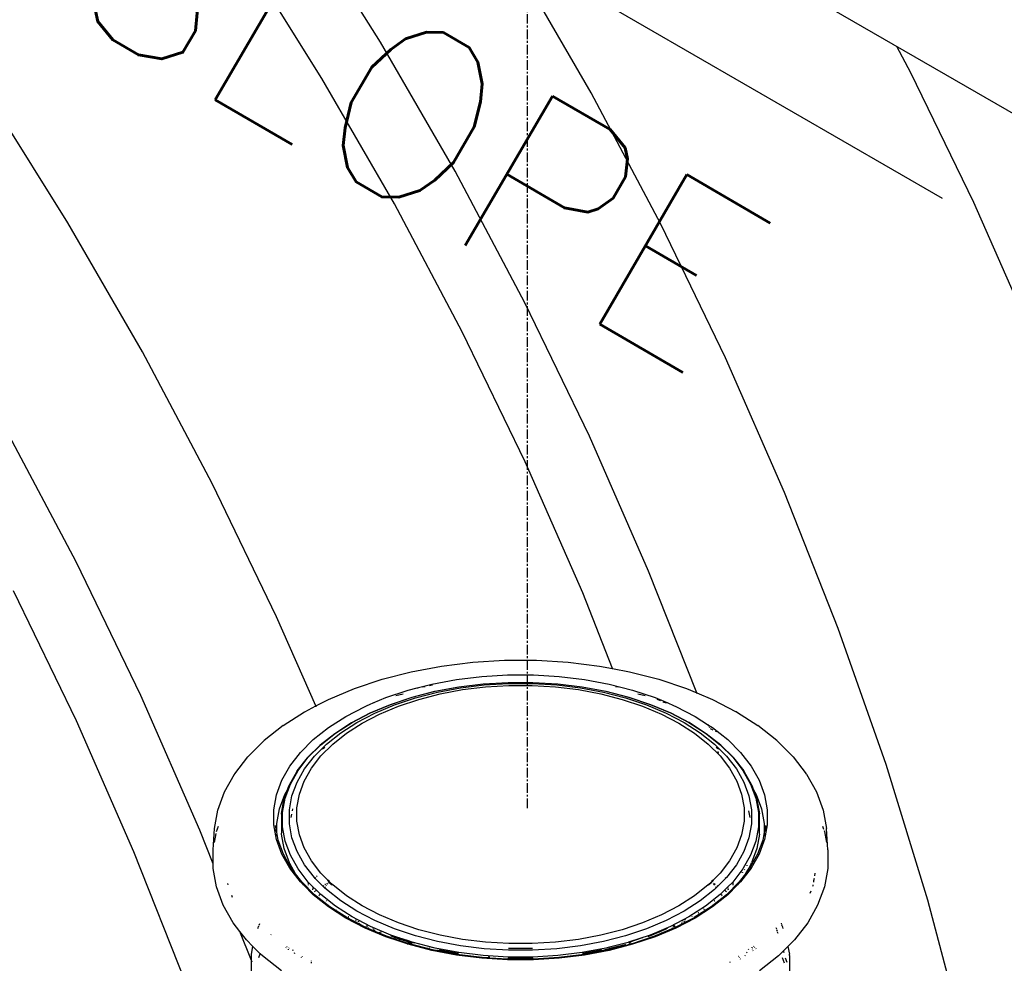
# Model space of a CAD drawing. Extents: x -17300 to -11339, y 1971 to 5059.
# Tile 48 of 81: x -13577 to -13526, y 3080 to 3129. Entities that reach past the tile are written whole.
import ezdxf

# ---------------------------------------------------------------- set-up
doc = ezdxf.new("R2010")
doc.units = 0
doc.header["$MEASUREMENT"] = 0
doc.linetypes.add('CENTER1', pattern=[0.6625, 0.5, -0.075, 0.0125, -0.075])
doc.layers.get('0').update_dxf_attribs({"linetype": 'CONTINUOUS'})
for name, color, linetype in [('CENTERLINE', 3, 'CENTER1'), ('PIPING-VENT-ISO', 3, 'CONTINUOUS'), ('TANK-SLOPE', 2, 'CONTINUOUS'), ('TEXT', 3, 'CONTINUOUS')]:
    doc.layers.add(name, color=color, linetype=linetype)
doc.styles.add('SIMPLEX', font='simplex')
doc.dimstyles.new('DIM96', dxfattribs={"dimscale": 96, "dimtxt": 0.125, "dimasz": 0.125, "dimexe": 0.0625, "dimexo": 0.0625, "dimgap": 0.0625, "dimtad": 1, "dimdec": 4, "dimzin": 3, "dimdsep": 46, "dimlunit": 4, "dimtxsty": 'SIMPLEX', "dimcen": 0, "dimdle": 0.0625, "dimclrd": 3, "dimclre": 3, "dimclrt": 3, "dimadec": 0, "dimazin": 0, "dimtfac": 1, "dimtdec": 4, "dimtmove": 2, "dimatfit": 3, "dimfxl": 1, "dimfrac": 2, "dimtolj": 1, "dimtzin": 0, "dimarcsym": 0})

# ---------------------------------------------------------------- blocks, each defined once
blk = doc.blocks.new('5-6 TANKS')
for p, q in [((54.407, 46.24), (52.351, 49.519)), ((52.883, 45.299), (50.884, 48.489)), ((59.88, 44.925), (57.942, 48.281)), ((56.344, 42.884), (54.407, 46.24)), ((68.197, 45.445), (67.833, 46.132)), ((69.831, 42.07), (68.197, 45.445)), ((54.768, 42.035), (52.883, 45.299)), ((46.275, 41.545), (44.22, 44.825)), ((61.692, 41.506), (59.88, 44.925)), ((58.157, 39.464), (56.344, 42.884)), ((56.53, 38.709), (54.768, 42.035)), ((71.329, 38.659), (69.831, 42.07)), ((48.213, 38.189), (46.275, 41.545)), ((63.372, 38.036), (61.692, 41.506)), ((59.836, 35.994), (58.157, 39.464)), ((58.164, 35.334), (56.53, 38.709)), ((50.025, 34.769), (48.213, 38.189)), ((64.912, 34.529), (63.372, 38.036)), ((46.489, 32.728), (44.677, 36.148)), ((61.376, 32.488), (59.836, 35.994)), ((59.662, 31.923), (58.164, 35.334)), ((51.704, 31.3), (50.025, 34.769)), ((66.307, 31), (64.912, 34.529)), ((48.169, 29.258), (46.489, 32.728)), ((62.626, 29.327), (61.376, 32.488)), ((46.496, 28.598), (44.863, 31.972)), ((60.439, 29.956), (59.662, 31.923)), ((52.722, 28.983), (51.704, 31.3)), ((67.551, 27.463), (66.307, 31)), ((55.205, 29.873), (55.994, 30.021)), ((55.994, 30.021), (56.805, 30.12)), ((56.805, 30.12), (57.63, 30.17)), ((57.63, 30.17), (58.459, 30.17)), ((58.459, 30.17), (59.283, 30.12)), ((59.283, 30.12), (60.095, 30.021)), ((60.095, 30.021), (60.439, 29.956)), ((60.439, 29.956), (60.883, 29.873)), ((60.44, 29.954), (60.439, 29.956)), ((54.448, 29.678), (55.205, 29.873)), ((56.382, 29.672), (57.039, 29.753)), ((57.039, 29.753), (57.708, 29.793)), ((57.708, 29.793), (58.38, 29.793)), ((58.38, 29.793), (59.049, 29.753)), ((59.049, 29.753), (59.707, 29.672)), ((60.445, 29.942), (60.441, 29.951)), ((60.883, 29.873), (61.641, 29.678)), ((53.73, 29.439), (54.448, 29.678)), ((55.128, 29.394), (55.36, 29.454)), ((55.36, 29.454), (55.742, 29.552)), ((55.36, 29.454), (55.383, 29.458)), ((55.49, 29.478), (55.57, 29.493)), ((55.676, 29.513), (55.755, 29.528)), ((55.742, 29.552), (56.382, 29.672)), ((55.821, 29.364), (56.439, 29.48)), ((55.825, 29.364), (56.441, 29.479)), ((55.889, 29.342), (56.487, 29.455)), ((56.439, 29.48), (56.441, 29.479)), ((56.441, 29.479), (57.074, 29.558)), ((56.487, 29.455), (57.103, 29.53)), ((56.537, 29.407), (57.133, 29.48)), ((57.074, 29.558), (57.075, 29.557)), ((57.075, 29.557), (57.72, 29.596)), ((57.103, 29.53), (57.729, 29.568)), ((57.133, 29.48), (57.74, 29.517)), ((57.72, 29.596), (58.368, 29.596)), ((57.729, 29.568), (58.359, 29.568)), ((57.74, 29.517), (58.349, 29.517)), ((58.349, 29.517), (58.955, 29.48)), ((58.359, 29.568), (58.985, 29.53)), ((58.368, 29.596), (59.013, 29.557)), ((58.955, 29.48), (59.551, 29.407)), ((58.985, 29.53), (59.601, 29.455)), ((59.013, 29.557), (59.015, 29.558)), ((59.015, 29.558), (59.647, 29.479)), ((59.601, 29.455), (60.2, 29.342)), ((59.647, 29.479), (59.65, 29.48)), ((59.647, 29.479), (60.264, 29.364)), ((59.65, 29.48), (60.267, 29.364)), ((59.707, 29.672), (60.346, 29.552)), ((60.346, 29.552), (60.961, 29.394)), ((60.518, 29.493), (60.599, 29.478)), ((60.634, 29.464), (60.632, 29.47)), ((61.641, 29.678), (62.359, 29.439)), ((49.709, 25.752), (48.169, 29.258)), ((53.053, 29.155), (53.725, 29.437)), ((53.725, 29.437), (53.73, 29.439)), ((54.214, 29.061), (54.546, 29.2)), ((54.546, 29.2), (55.128, 29.394)), ((54.666, 29.024), (55.228, 29.212)), ((54.671, 29.024), (55.232, 29.211)), ((54.768, 29.013), (55.313, 29.195)), ((54.805, 29.251), (54.991, 29.299)), ((55.228, 29.212), (55.821, 29.364)), ((55.232, 29.211), (55.825, 29.364)), ((55.313, 29.195), (55.889, 29.342)), ((55.401, 29.155), (55.958, 29.298)), ((55.958, 29.298), (56.537, 29.407)), ((59.551, 29.407), (60.131, 29.298)), ((60.131, 29.298), (60.688, 29.155)), ((60.2, 29.342), (60.775, 29.195)), ((60.264, 29.364), (60.856, 29.211)), ((60.267, 29.364), (60.86, 29.212)), ((60.775, 29.195), (61.32, 29.013)), ((60.856, 29.211), (61.417, 29.024)), ((60.86, 29.212), (61.422, 29.024)), ((60.961, 29.394), (61.543, 29.2)), ((61.098, 29.299), (61.283, 29.251)), ((61.543, 29.2), (61.874, 29.061)), ((62.364, 29.437), (62.359, 29.439)), ((62.364, 29.437), (62.626, 29.327)), ((62.626, 29.327), (63.035, 29.155)), ((62.628, 29.321), (62.626, 29.327)), ((62.632, 29.311), (62.63, 29.317)), ((52.436, 28.834), (52.722, 28.983)), ((52.722, 28.983), (53.053, 29.155)), ((52.724, 28.978), (52.722, 28.983)), ((52.733, 28.958), (52.728, 28.97)), ((53.502, 28.712), (54.002, 28.972)), ((54.002, 28.972), (54.062, 28.997)), ((54.062, 28.997), (54.214, 29.061)), ((54.062, 28.997), (54.086, 29.005)), ((54.138, 28.803), (54.664, 29.023)), ((54.147, 28.804), (54.671, 29.024)), ((54.214, 29.061), (54.238, 29.069)), ((54.259, 28.799), (54.768, 29.013)), ((54.38, 28.773), (54.873, 28.979)), ((54.664, 29.023), (54.666, 29.024)), ((54.873, 28.979), (55.401, 29.155)), ((60.688, 29.155), (61.215, 28.979)), ((61.215, 28.979), (61.708, 28.773)), ((61.32, 29.013), (61.83, 28.799)), ((61.417, 29.024), (61.942, 28.804)), ((61.425, 29.023), (61.422, 29.024)), ((61.425, 29.023), (61.95, 28.803)), ((61.589, 29.156), (61.681, 29.125)), ((61.742, 29.092), (61.834, 29.061)), ((61.85, 29.069), (61.874, 29.061)), ((61.874, 29.061), (62.027, 28.997)), ((62.003, 29.005), (62.027, 28.997)), ((62.027, 28.997), (62.087, 28.972)), ((62.087, 28.972), (62.586, 28.712)), ((63.035, 29.155), (63.652, 28.834)), ((51.874, 28.475), (52.43, 28.831)), ((52.43, 28.831), (52.436, 28.834)), ((53.052, 28.424), (53.502, 28.712)), ((53.655, 28.552), (54.138, 28.803)), ((53.665, 28.554), (54.147, 28.804)), ((53.791, 28.556), (54.259, 28.799)), ((53.927, 28.537), (54.38, 28.773)), ((61.708, 28.773), (62.161, 28.537)), ((61.83, 28.799), (62.298, 28.556)), ((61.942, 28.804), (62.424, 28.554)), ((61.95, 28.803), (62.433, 28.552)), ((62.586, 28.712), (62.937, 28.487)), ((63.658, 28.831), (63.652, 28.834)), ((63.658, 28.831), (64.214, 28.475)), ((47.995, 25.187), (46.496, 28.598)), ((51.874, 28.475), (51.38, 28.081)), ((52.657, 28.11), (53.052, 28.424)), ((53.217, 28.271), (53.652, 28.55)), ((53.231, 28.276), (53.665, 28.554)), ((53.369, 28.286), (53.791, 28.556)), ((53.519, 28.276), (53.927, 28.537)), ((53.652, 28.55), (53.655, 28.552)), ((62.161, 28.537), (62.569, 28.276)), ((62.298, 28.556), (62.719, 28.286)), ((62.424, 28.554), (62.857, 28.276)), ((62.436, 28.55), (62.433, 28.552)), ((62.436, 28.55), (62.871, 28.271)), ((62.939, 28.484), (62.937, 28.487)), ((62.937, 28.487), (63.036, 28.424)), ((62.951, 28.449), (62.947, 28.461)), ((62.964, 28.412), (62.957, 28.431)), ((63.036, 28.424), (63.432, 28.11)), ((64.709, 28.081), (64.214, 28.475)), ((52.835, 27.968), (53.217, 28.271)), ((52.85, 27.973), (53.231, 28.276)), ((52.999, 27.992), (53.369, 28.286)), ((53.161, 27.991), (53.519, 28.276)), ((62.569, 28.276), (62.927, 27.991)), ((62.719, 28.286), (63.089, 27.992)), ((62.857, 28.276), (63.238, 27.973)), ((62.871, 28.271), (63.253, 27.968)), ((62.98, 28.401), (63.049, 28.365)), ((63.104, 28.336), (63.141, 28.318)), ((50.964, 27.666), (51.38, 28.081)), ((52.321, 27.773), (52.657, 28.11)), ((52.507, 27.64), (52.832, 27.965)), ((52.526, 27.649), (52.85, 27.973)), ((52.685, 27.677), (52.999, 27.992)), ((52.832, 27.965), (52.835, 27.968)), ((52.856, 27.686), (53.161, 27.991)), ((52.895, 27.864), (52.955, 27.912)), ((62.927, 27.991), (63.232, 27.686)), ((63.089, 27.992), (63.404, 27.677)), ((63.133, 27.912), (63.142, 27.905)), ((63.238, 27.973), (63.563, 27.649)), ((63.256, 27.965), (63.253, 27.968)), ((63.256, 27.965), (63.581, 27.64)), ((63.432, 28.11), (63.768, 27.773)), ((64.709, 28.081), (65.125, 27.666)), ((50.619, 27.22), (50.958, 27.659)), ((50.958, 27.659), (50.964, 27.666)), ((52.047, 27.419), (52.321, 27.773)), ((52.428, 27.345), (52.685, 27.677)), ((52.609, 27.365), (52.856, 27.686)), ((63.143, 27.902), (63.142, 27.905)), ((63.142, 27.905), (63.193, 27.864)), ((63.195, 27.753), (63.18, 27.798)), ((63.232, 27.686), (63.48, 27.365)), ((63.404, 27.677), (63.66, 27.345)), ((63.768, 27.773), (64.041, 27.419)), ((65.13, 27.659), (65.125, 27.666)), ((65.13, 27.659), (65.469, 27.22)), ((51.839, 27.05), (52.047, 27.419)), ((52.24, 27.294), (52.504, 27.637)), ((52.262, 27.307), (52.526, 27.649)), ((52.504, 27.637), (52.507, 27.64)), ((63.563, 27.649), (63.826, 27.307)), ((63.584, 27.637), (63.581, 27.64)), ((63.584, 27.637), (63.849, 27.294)), ((64.041, 27.419), (64.249, 27.05)), ((68.639, 23.931), (67.551, 27.463)), ((50.351, 26.748), (50.609, 27.206)), ((50.609, 27.206), (50.614, 27.213)), ((50.614, 27.213), (50.619, 27.22)), ((52.034, 26.929), (52.235, 27.287)), ((52.062, 26.951), (52.262, 27.307)), ((52.234, 26.999), (52.428, 27.345)), ((52.235, 27.287), (52.237, 27.29)), ((52.237, 27.29), (52.24, 27.294)), ((52.42, 27.03), (52.609, 27.365)), ((63.48, 27.365), (63.668, 27.03)), ((63.66, 27.345), (63.855, 26.999)), ((63.826, 27.307), (64.027, 26.951)), ((63.851, 27.29), (63.849, 27.294)), ((63.853, 27.287), (63.851, 27.29)), ((63.853, 27.287), (64.055, 26.929)), ((65.474, 27.213), (65.469, 27.22)), ((65.48, 27.206), (65.474, 27.213)), ((65.48, 27.206), (65.737, 26.748)), ((51.7, 26.67), (51.839, 27.05)), ((51.927, 26.585), (52.062, 26.951)), ((51.996, 26.824), (52.032, 26.925)), ((52.032, 26.925), (52.034, 26.929)), ((52.103, 26.643), (52.234, 26.999)), ((52.294, 26.686), (52.42, 27.03)), ((63.668, 27.03), (63.795, 26.686)), ((63.855, 26.999), (63.985, 26.643)), ((64.027, 26.951), (64.161, 26.585)), ((64.056, 26.925), (64.055, 26.929)), ((64.056, 26.925), (64.096, 26.819)), ((64.249, 27.05), (64.389, 26.67)), ((50.178, 26.277), (50.351, 26.748)), ((51.629, 26.284), (51.7, 26.67)), ((51.776, 26.304), (51.914, 26.679)), ((51.897, 26.557), (51.993, 26.819)), ((51.914, 26.679), (51.993, 26.819)), ((51.993, 26.819), (51.996, 26.824)), ((51.996, 26.824), (51.999, 26.83)), ((52.037, 26.282), (52.103, 26.643)), ((52.23, 26.336), (52.294, 26.686)), ((63.795, 26.686), (63.859, 26.336)), ((63.985, 26.643), (64.051, 26.282)), ((64.096, 26.819), (64.174, 26.679)), ((64.096, 26.819), (64.192, 26.557)), ((64.174, 26.679), (64.312, 26.304)), ((64.389, 26.67), (64.459, 26.284)), ((65.737, 26.748), (65.91, 26.277)), ((51.827, 26.179), (51.895, 26.553)), ((51.859, 26.212), (51.927, 26.585)), ((51.895, 26.553), (51.897, 26.557)), ((64.161, 26.585), (64.229, 26.212)), ((64.193, 26.553), (64.192, 26.557)), ((64.193, 26.553), (64.261, 26.179)), ((50.091, 25.799), (50.178, 26.277)), ((51.629, 25.896), (51.629, 26.284)), ((51.707, 25.923), (51.776, 26.304)), ((51.826, 26.17), (51.827, 26.174)), ((51.826, 26.17), (51.826, 25.672)), ((51.827, 26.174), (51.827, 26.179)), ((51.859, 25.838), (51.859, 26.212)), ((52.037, 25.918), (52.037, 26.282)), ((52.084, 26.08), (52.1, 26.167)), ((52.116, 26.254), (52.126, 26.312)), ((52.23, 25.984), (52.23, 26.336)), ((63.859, 26.336), (63.859, 25.984)), ((63.973, 26.254), (64.005, 26.08)), ((64.051, 26.282), (64.051, 25.918)), ((64.229, 26.212), (64.229, 25.838)), ((64.262, 26.174), (64.261, 26.179)), ((64.262, 26.17), (64.262, 26.174)), ((64.262, 25.672), (64.262, 26.17)), ((64.312, 26.304), (64.382, 25.923)), ((64.459, 26.284), (64.459, 25.896)), ((65.91, 26.277), (65.998, 25.799)), ((50.143, 25.721), (50.194, 25.86)), ((51.7, 25.51), (51.629, 25.896)), ((51.674, 25.877), (51.676, 25.856)), ((51.707, 25.697), (51.674, 25.877)), ((51.707, 25.697), (51.707, 25.923)), ((52.103, 25.557), (52.037, 25.918)), ((52.294, 25.634), (52.23, 25.984)), ((63.859, 25.984), (63.795, 25.634)), ((64.051, 25.918), (63.985, 25.557)), ((64.382, 25.923), (64.382, 25.697)), ((64.414, 25.877), (64.382, 25.697)), ((64.459, 25.896), (64.389, 25.51)), ((64.414, 25.877), (64.402, 25.72)), ((65.894, 25.86), (65.925, 25.776)), ((50.056, 24.875), (49.709, 25.752)), ((50.056, 25.241), (50.091, 25.799)), ((50.091, 25.434), (50.133, 25.666)), ((50.143, 25.719), (50.143, 25.721)), ((51.681, 25.787), (51.686, 25.72)), ((51.744, 25.494), (51.707, 25.697)), ((51.707, 25.685), (51.707, 25.697)), ((51.707, 25.606), (51.707, 25.645)), ((51.83, 25.647), (51.826, 25.672)), ((51.898, 25.273), (51.83, 25.647)), ((51.927, 25.466), (51.859, 25.838)), ((52.42, 25.29), (52.294, 25.634)), ((63.795, 25.634), (63.668, 25.29)), ((64.229, 25.838), (64.161, 25.466)), ((64.258, 25.647), (64.19, 25.273)), ((64.258, 25.647), (64.262, 25.672)), ((64.382, 25.697), (64.345, 25.494)), ((64.382, 25.697), (64.382, 25.606)), ((65.936, 25.748), (65.945, 25.721)), ((65.945, 25.721), (65.998, 25.434)), ((66.033, 25.241), (65.998, 25.799)), ((51.839, 25.13), (51.7, 25.51)), ((51.879, 25.127), (51.744, 25.494)), ((52.062, 25.1), (51.927, 25.466)), ((52.234, 25.201), (52.103, 25.557)), ((63.985, 25.557), (63.855, 25.201)), ((64.161, 25.466), (64.027, 25.1)), ((64.345, 25.494), (64.21, 25.127)), ((64.364, 25.442), (64.249, 25.13)), ((64.389, 25.51), (64.364, 25.442)), ((64.37, 25.475), (64.364, 25.442)), ((49.351, 21.755), (47.995, 25.187)), ((50.056, 24.875), (50.056, 25.241)), ((52.047, 24.761), (51.839, 25.13)), ((51.879, 25.126), (51.879, 25.127)), ((52.085, 24.76), (51.879, 25.126)), ((51.879, 25.126), (51.883, 25.117)), ((52.034, 24.905), (51.898, 25.273)), ((52.262, 24.744), (52.062, 25.1)), ((52.428, 24.856), (52.234, 25.201)), ((52.609, 24.956), (52.42, 25.29)), ((63.668, 25.29), (63.48, 24.956)), ((63.855, 25.201), (63.66, 24.856)), ((64.027, 25.1), (63.826, 24.744)), ((64.209, 25.126), (64.029, 24.806)), ((64.249, 25.13), (64.044, 24.766)), ((64.19, 25.273), (64.055, 24.905)), ((64.209, 25.126), (64.206, 25.117)), ((64.21, 25.127), (64.209, 25.126)), ((66.033, 25.241), (66.033, 24.757)), ((50.056, 24.757), (50.056, 24.875)), ((52.045, 24.883), (52.034, 24.905)), ((52.192, 24.621), (52.045, 24.883)), ((52.685, 24.524), (52.428, 24.856)), ((52.856, 24.634), (52.609, 24.956)), ((63.48, 24.956), (63.232, 24.634)), ((63.66, 24.856), (63.404, 24.524)), ((63.926, 24.839), (63.927, 24.836)), ((64.043, 24.883), (63.978, 24.767)), ((64.043, 24.883), (64.055, 24.905)), ((50.143, 24.276), (50.056, 24.757)), ((52.321, 24.406), (52.047, 24.761)), ((52.192, 24.621), (52.085, 24.76)), ((52.357, 24.408), (52.192, 24.621)), ((52.22, 24.573), (52.192, 24.621)), ((52.526, 24.402), (52.262, 24.744)), ((53.035, 24.456), (52.856, 24.634)), ((63.054, 24.456), (63.232, 24.634)), ((63.777, 24.679), (63.563, 24.402)), ((63.896, 24.621), (63.732, 24.408)), ((64.041, 24.761), (63.768, 24.406)), ((63.826, 24.744), (63.777, 24.679)), ((63.777, 24.679), (63.781, 24.676)), ((63.789, 24.669), (63.794, 24.666)), ((63.801, 24.66), (63.809, 24.654)), ((63.815, 24.649), (63.82, 24.645)), ((63.87, 24.741), (63.872, 24.737)), ((63.873, 24.733), (63.876, 24.726)), ((63.883, 24.591), (63.887, 24.587)), ((63.896, 24.621), (63.885, 24.602)), ((63.907, 24.641), (63.896, 24.621)), ((63.908, 24.637), (63.896, 24.621)), ((63.963, 24.739), (63.907, 24.641)), ((63.907, 24.642), (63.907, 24.641)), ((63.907, 24.641), (63.908, 24.637)), ((63.971, 24.718), (63.908, 24.637)), ((63.908, 24.637), (63.91, 24.634)), ((63.912, 24.628), (63.914, 24.626)), ((63.915, 24.623), (63.914, 24.626)), ((63.915, 24.623), (63.914, 24.622)), ((63.929, 24.832), (63.931, 24.825)), ((63.962, 24.741), (63.963, 24.739)), ((63.978, 24.767), (63.963, 24.739)), ((63.963, 24.739), (63.971, 24.718)), ((63.978, 24.728), (63.971, 24.718)), ((63.971, 24.718), (63.972, 24.714)), ((63.974, 24.709), (63.976, 24.702)), ((63.978, 24.767), (63.978, 24.769)), ((63.978, 24.728), (63.978, 24.767)), ((64.003, 24.76), (63.978, 24.728)), ((63.978, 24.723), (63.978, 24.728)), ((63.978, 24.705), (63.978, 24.715)), ((64.029, 24.806), (64.003, 24.76)), ((64.025, 24.817), (64.029, 24.806)), ((64.029, 24.806), (64.031, 24.801)), ((64.034, 24.794), (64.037, 24.786)), ((64.041, 24.773), (64.044, 24.766)), ((64.044, 24.766), (64.041, 24.761)), ((65.701, 24.631), (65.69, 24.566)), ((66.033, 24.757), (65.945, 24.276)), ((50.442, 24.331), (50.435, 24.366)), ((52.398, 24.328), (52.321, 24.406)), ((52.691, 24.074), (52.357, 24.408)), ((52.398, 24.328), (52.372, 24.363)), ((52.657, 24.07), (52.398, 24.328)), ((52.85, 24.078), (52.526, 24.402)), ((52.526, 24.394), (52.526, 24.356)), ((52.526, 24.343), (52.526, 24.32)), ((52.709, 24.499), (52.685, 24.524)), ((52.709, 24.499), (52.722, 24.534)), ((52.909, 24.299), (52.709, 24.499)), ((52.755, 24.549), (52.743, 24.565)), ((52.957, 24.347), (52.975, 24.352)), ((52.967, 24.337), (52.981, 24.346)), ((52.993, 24.311), (53.003, 24.324)), ((53.01, 24.365), (53.024, 24.374)), ((53.012, 24.363), (53.03, 24.368)), ((53.024, 24.351), (53.034, 24.364)), ((53.074, 24.416), (53.035, 24.456)), ((53.07, 24.411), (53.035, 24.456)), ((53.053, 24.392), (53.057, 24.395)), ((53.054, 24.391), (53.057, 24.395)), ((53.057, 24.395), (53.07, 24.411)), ((53.057, 24.395), (53.074, 24.405)), ((53.066, 24.379), (53.088, 24.385)), ((53.07, 24.411), (53.074, 24.416)), ((53.074, 24.405), (53.07, 24.411)), ((53.081, 24.41), (53.074, 24.416)), ((53.074, 24.405), (53.081, 24.41)), ((53.088, 24.385), (53.074, 24.405)), ((53.161, 24.329), (53.081, 24.41)), ((53.091, 24.382), (53.088, 24.385)), ((53.151, 24.323), (53.091, 24.382)), ((53.091, 24.382), (53.121, 24.344)), ((53.519, 24.045), (53.161, 24.329)), ((62.927, 24.329), (62.569, 24.045)), ((63.008, 24.41), (62.927, 24.329)), ((62.997, 24.382), (62.937, 24.323)), ((62.978, 24.357), (62.977, 24.356)), ((62.997, 24.382), (62.978, 24.357)), ((63, 24.385), (62.997, 24.382)), ((63.015, 24.405), (63, 24.385)), ((63.014, 24.416), (63.008, 24.41)), ((63.008, 24.41), (63.015, 24.405)), ((63.054, 24.456), (63.014, 24.416)), ((63.014, 24.416), (63.019, 24.41)), ((63.019, 24.41), (63.015, 24.405)), ((63.015, 24.405), (63.022, 24.401)), ((63.054, 24.456), (63.019, 24.41)), ((63.019, 24.41), (63.024, 24.404)), ((63.055, 24.364), (63.065, 24.351)), ((63.064, 24.374), (63.078, 24.365)), ((63.075, 24.338), (63.085, 24.324)), ((63.404, 24.524), (63.089, 24.209)), ((63.093, 24.355), (63.107, 24.346)), ((63.366, 24.534), (63.373, 24.516)), ((63.732, 24.408), (63.398, 24.074)), ((63.563, 24.402), (63.431, 24.271)), ((63.69, 24.328), (63.432, 24.07)), ((63.563, 24.402), (63.563, 24.379)), ((63.563, 24.371), (63.563, 24.364)), ((63.563, 24.356), (63.563, 24.32)), ((63.768, 24.406), (63.69, 24.328)), ((63.717, 24.363), (63.69, 24.328)), ((63.869, 24.573), (63.849, 24.537)), ((65.647, 24.331), (65.642, 24.304)), ((65.666, 24.435), (65.659, 24.4)), ((65.677, 24.5), (65.666, 24.438)), ((50.317, 23.804), (50.143, 24.276)), ((52.644, 24.202), (52.648, 24.221)), ((52.65, 24.232), (52.656, 24.264)), ((53.052, 23.756), (52.657, 24.07)), ((52.688, 24.158), (52.702, 24.167)), ((53.084, 23.762), (52.691, 24.074)), ((52.71, 24.172), (52.733, 24.187)), ((52.815, 24.067), (52.829, 24.092)), ((53.231, 23.775), (52.85, 24.078)), ((52.909, 24.299), (52.938, 24.318)), ((52.951, 24.257), (52.909, 24.299)), ((52.951, 24.257), (52.972, 24.284)), ((52.999, 24.209), (52.951, 24.257)), ((53.369, 23.915), (52.999, 24.209)), ((63.089, 24.209), (62.719, 23.915)), ((63.238, 24.078), (62.857, 23.775)), ((63.398, 24.074), (63.005, 23.762)), ((63.432, 24.07), (63.036, 23.756)), ((63.116, 24.284), (63.127, 24.271)), ((63.151, 24.318), (63.165, 24.309)), ((63.257, 24.096), (63.238, 24.078)), ((63.351, 24.19), (63.257, 24.096)), ((63.257, 24.096), (63.265, 24.082)), ((63.268, 24.077), (63.271, 24.072)), ((63.274, 24.067), (63.286, 24.044)), ((63.431, 24.271), (63.351, 24.19)), ((63.351, 24.19), (63.365, 24.181)), ((63.369, 24.178), (63.374, 24.175)), ((63.378, 24.172), (63.4, 24.158)), ((63.431, 24.271), (63.435, 24.251)), ((63.436, 24.245), (63.437, 24.238)), ((63.438, 24.232), (63.444, 24.202)), ((65.591, 24.166), (65.57, 24.108)), ((65.642, 24.304), (65.637, 24.291)), ((65.945, 24.276), (65.771, 23.804)), ((50.559, 23.999), (50.539, 24.054)), ((52.802, 24.044), (52.81, 24.058)), ((52.983, 23.907), (52.986, 23.909)), ((53.002, 23.922), (53.007, 23.926)), ((53.791, 23.644), (53.369, 23.915)), ((53.927, 23.783), (53.519, 24.045)), ((62.569, 24.045), (62.161, 23.783)), ((62.719, 23.915), (62.298, 23.644)), ((63.082, 23.926), (63.086, 23.922)), ((63.091, 23.919), (63.099, 23.912)), ((63.102, 23.909), (63.106, 23.907)), ((69.567, 20.418), (68.639, 23.931)), ((50.576, 23.344), (50.317, 23.804)), ((53.502, 23.467), (53.052, 23.756)), ((53.525, 23.479), (53.084, 23.762)), ((53.665, 23.497), (53.231, 23.775)), ((53.258, 23.695), (53.263, 23.698)), ((53.268, 23.7), (53.273, 23.703)), ((54.259, 23.401), (53.791, 23.644)), ((54.38, 23.548), (53.927, 23.783)), ((62.161, 23.783), (61.708, 23.548)), ((62.298, 23.644), (61.83, 23.401)), ((62.857, 23.775), (62.424, 23.497)), ((63.005, 23.762), (62.564, 23.479)), ((63.036, 23.756), (62.586, 23.467)), ((62.67, 23.616), (62.669, 23.622)), ((62.678, 23.593), (62.676, 23.597)), ((62.804, 23.709), (62.81, 23.706)), ((62.83, 23.695), (62.835, 23.693)), ((65.771, 23.804), (65.512, 23.344)), ((50.75, 23.118), (50.576, 23.344)), ((51.249, 23.279), (51.266, 23.326)), ((54.002, 23.208), (53.502, 23.467)), ((54.022, 23.22), (53.525, 23.479)), ((53.565, 23.499), (53.569, 23.502)), ((53.573, 23.505), (53.578, 23.508)), ((54.147, 23.246), (53.665, 23.497)), ((53.776, 23.397), (53.767, 23.419)), ((53.79, 23.363), (53.786, 23.369)), ((53.843, 23.361), (53.829, 23.387)), ((53.864, 23.324), (53.861, 23.331)), ((54.768, 23.188), (54.259, 23.401)), ((54.873, 23.341), (54.38, 23.548)), ((55.401, 23.165), (54.873, 23.341)), ((61.215, 23.341), (60.688, 23.165)), ((61.708, 23.548), (61.215, 23.341)), ((61.83, 23.401), (61.32, 23.188)), ((62.424, 23.497), (61.942, 23.246)), ((62.558, 23.475), (62.067, 23.22)), ((62.586, 23.467), (62.087, 23.208)), ((62.232, 23.338), (62.224, 23.324)), ((62.245, 23.361), (62.24, 23.353)), ((62.265, 23.396), (62.255, 23.379)), ((62.304, 23.372), (62.298, 23.363)), ((62.305, 23.376), (62.304, 23.372)), ((62.313, 23.397), (62.31, 23.389)), ((62.324, 23.427), (62.318, 23.412)), ((62.5, 23.514), (62.505, 23.511)), ((62.524, 23.499), (62.528, 23.496)), ((62.558, 23.475), (62.561, 23.477)), ((62.561, 23.477), (62.564, 23.479)), ((64.818, 23.336), (64.831, 23.303)), ((65.512, 23.344), (65.172, 22.902)), ((50.917, 22.902), (50.75, 23.118)), ((51.049, 22.362), (50.75, 23.118)), ((51.219, 23.199), (51.224, 23.21)), ((51.227, 23.221), (51.245, 23.267)), ((51.552, 23.035), (51.559, 23.043)), ((54.546, 22.979), (54.002, 23.208)), ((54.02, 23.243), (54.025, 23.245)), ((54.28, 23.112), (54.022, 23.22)), ((54.057, 23.258), (54.043, 23.276)), ((54.049, 23.255), (54.057, 23.258)), ((54.057, 23.258), (54.068, 23.263)), ((54.067, 23.245), (54.057, 23.258)), ((54.101, 23.201), (54.095, 23.209)), ((54.671, 23.026), (54.147, 23.246)), ((54.205, 23.199), (54.213, 23.189)), ((54.221, 23.18), (54.229, 23.171)), ((54.237, 23.162), (54.244, 23.153)), ((54.251, 23.145), (54.258, 23.137)), ((54.264, 23.13), (54.28, 23.112)), ((54.28, 23.112), (54.289, 23.101)), ((54.354, 23.081), (54.28, 23.112)), ((54.346, 23.077), (54.354, 23.081)), ((54.354, 23.081), (54.368, 23.086)), ((54.563, 22.993), (54.354, 23.081)), ((54.374, 23.089), (54.38, 23.091)), ((54.386, 23.094), (54.392, 23.097)), ((54.399, 23.1), (54.406, 23.102)), ((54.413, 23.105), (54.42, 23.108)), ((55.313, 23.006), (54.768, 23.188)), ((55.958, 23.022), (55.401, 23.165)), ((60.688, 23.165), (60.131, 23.022)), ((61.32, 23.188), (60.775, 23.006)), ((61.668, 23.108), (61.353, 22.977)), ((61.64, 23.12), (61.417, 23.026)), ((62.067, 23.22), (61.525, 22.993)), ((62.087, 23.208), (61.543, 22.979)), ((61.942, 23.246), (61.64, 23.12)), ((61.64, 23.12), (61.647, 23.117)), ((61.661, 23.111), (61.668, 23.108)), ((61.806, 23.167), (61.668, 23.108)), ((61.715, 23.089), (61.72, 23.086)), ((61.859, 23.195), (61.806, 23.167)), ((62, 23.217), (61.987, 23.201)), ((62.014, 23.266), (62.027, 23.26)), ((62.022, 23.245), (62.014, 23.236)), ((62.053, 23.286), (62.037, 23.266)), ((62.04, 23.255), (62.046, 23.252)), ((62.058, 23.247), (62.068, 23.243)), ((64.706, 23.179), (64.696, 23.213)), ((64.726, 23.117), (64.71, 23.166)), ((64.74, 23.07), (64.729, 23.104)), ((64.835, 23.291), (64.853, 23.244)), ((64.857, 23.232), (64.869, 23.199)), ((51.089, 22.729), (50.917, 22.902)), ((54.919, 22.855), (54.546, 22.979)), ((54.911, 22.877), (54.563, 22.993)), ((54.789, 22.955), (54.669, 23.005)), ((54.804, 22.982), (54.671, 23.026)), ((54.897, 22.919), (54.789, 22.955)), ((54.866, 22.956), (54.804, 22.982)), ((54.884, 22.956), (54.804, 22.982)), ((54.886, 22.95), (54.884, 22.956)), ((55.129, 22.874), (54.884, 22.956)), ((54.89, 22.937), (54.888, 22.943)), ((54.897, 22.919), (54.893, 22.93)), ((54.897, 22.917), (54.897, 22.919)), ((55.142, 22.837), (54.897, 22.919)), ((54.902, 22.904), (54.9, 22.911)), ((54.908, 22.887), (54.904, 22.898)), ((54.911, 22.877), (54.91, 22.881)), ((54.912, 22.874), (54.911, 22.877)), ((55.129, 22.804), (54.911, 22.877)), ((54.919, 22.855), (54.917, 22.861)), ((55.096, 22.796), (54.919, 22.855)), ((55.096, 22.796), (55.105, 22.798)), ((55.128, 22.785), (55.096, 22.796)), ((55.125, 22.803), (55.129, 22.804)), ((55.742, 22.627), (55.128, 22.785)), ((55.131, 22.868), (55.129, 22.874)), ((55.232, 22.839), (55.129, 22.874)), ((55.129, 22.804), (55.136, 22.806)), ((55.142, 22.8), (55.129, 22.804)), ((55.135, 22.855), (55.133, 22.862)), ((55.142, 22.837), (55.137, 22.849)), ((55.142, 22.835), (55.142, 22.837)), ((55.191, 22.82), (55.142, 22.837)), ((55.156, 22.797), (55.142, 22.8)), ((55.147, 22.823), (55.144, 22.829)), ((55.144, 22.808), (55.151, 22.81)), ((55.151, 22.81), (55.149, 22.817)), ((55.151, 22.81), (55.161, 22.813)), ((55.153, 22.805), (55.151, 22.81)), ((55.156, 22.797), (55.155, 22.8)), ((55.754, 22.643), (55.156, 22.797)), ((55.158, 22.79), (55.156, 22.797)), ((55.17, 22.815), (55.179, 22.817)), ((55.189, 22.82), (55.191, 22.82)), ((55.191, 22.82), (55.209, 22.825)), ((55.238, 22.805), (55.191, 22.82)), ((55.218, 22.827), (55.236, 22.832)), ((55.236, 22.832), (55.23, 22.834)), ((55.825, 22.687), (55.232, 22.839)), ((55.236, 22.832), (55.239, 22.833)), ((55.289, 22.814), (55.236, 22.832)), ((55.889, 22.858), (55.313, 23.006)), ((56.487, 22.746), (55.889, 22.858)), ((56.537, 22.913), (55.958, 23.022)), ((57.133, 22.84), (56.537, 22.913)), ((57.74, 22.803), (57.133, 22.84)), ((58.349, 22.803), (57.74, 22.803)), ((58.955, 22.84), (58.349, 22.803)), ((59.551, 22.913), (58.955, 22.84)), ((60.131, 23.022), (59.551, 22.913)), ((60.2, 22.858), (59.601, 22.746)), ((60.775, 23.006), (60.2, 22.858)), ((60.961, 22.785), (60.346, 22.627)), ((60.84, 22.835), (60.356, 22.711)), ((60.946, 22.8), (60.477, 22.679)), ((60.856, 22.839), (60.84, 22.835)), ((60.84, 22.835), (60.85, 22.833)), ((61.417, 23.026), (60.856, 22.839)), ((61.212, 22.952), (60.858, 22.834)), ((60.87, 22.827), (60.89, 22.822)), ((60.899, 22.82), (60.909, 22.817)), ((60.919, 22.815), (60.937, 22.81)), ((60.945, 22.808), (60.953, 22.806)), ((61.525, 22.993), (60.946, 22.8)), ((61.543, 22.979), (60.961, 22.785)), ((61.223, 22.956), (61.212, 22.952)), ((65.172, 22.902), (64.999, 22.729)), ((51.049, 22.494), (51.053, 22.531)), ((51.053, 22.531), (51.089, 22.729)), ((51.278, 22.541), (51.089, 22.729)), ((51.242, 22.442), (51.278, 22.541)), ((51.335, 22.484), (51.278, 22.541)), ((51.94, 22.691), (51.948, 22.699)), ((51.972, 22.723), (51.979, 22.73)), ((52.01, 22.646), (52.014, 22.657)), ((52.025, 22.689), (52.029, 22.698)), ((52.131, 22.62), (52.121, 22.639)), ((52.178, 22.539), (52.166, 22.56)), ((55.6, 22.677), (55.608, 22.679)), ((55.636, 22.686), (55.647, 22.689)), ((55.668, 22.694), (55.679, 22.697)), ((55.712, 22.705), (55.723, 22.708)), ((56.382, 22.507), (55.742, 22.627)), ((56.39, 22.524), (55.754, 22.643)), ((56.441, 22.571), (55.825, 22.687)), ((55.902, 22.627), (55.873, 22.634)), ((56.434, 22.527), (55.902, 22.627)), ((55.96, 22.633), (55.935, 22.639)), ((56.436, 22.544), (55.96, 22.633)), ((57.075, 22.494), (56.441, 22.571)), ((57.103, 22.67), (56.487, 22.746)), ((57.729, 22.632), (57.103, 22.67)), ((58.359, 22.632), (57.729, 22.632)), ((57.732, 22.687), (57.757, 22.686)), ((57.757, 22.686), (58.332, 22.686)), ((58.332, 22.686), (58.356, 22.687)), ((58.985, 22.67), (58.359, 22.632)), ((59.601, 22.746), (58.985, 22.67)), ((59.647, 22.571), (59.013, 22.494)), ((60.264, 22.687), (59.647, 22.571)), ((60.129, 22.633), (59.653, 22.544)), ((60.186, 22.627), (59.655, 22.527)), ((60.335, 22.643), (59.699, 22.524)), ((60.346, 22.627), (59.707, 22.507)), ((60.154, 22.639), (60.129, 22.633)), ((60.434, 22.691), (60.186, 22.627)), ((60.356, 22.711), (60.264, 22.687)), ((60.477, 22.679), (60.335, 22.643)), ((60.356, 22.711), (60.366, 22.708)), ((60.398, 22.7), (60.409, 22.697)), ((60.431, 22.691), (60.434, 22.691)), ((60.758, 22.774), (60.434, 22.691)), ((60.434, 22.691), (60.442, 22.689)), ((60.472, 22.681), (60.477, 22.679)), ((60.477, 22.679), (60.489, 22.677)), ((60.777, 22.78), (60.758, 22.774)), ((63.935, 22.581), (63.923, 22.56)), ((63.977, 22.657), (63.967, 22.639)), ((64.056, 22.707), (64.06, 22.698)), ((64.071, 22.668), (64.075, 22.657)), ((64.087, 22.624), (64.091, 22.613)), ((64.102, 22.737), (64.109, 22.73)), ((64.132, 22.707), (64.14, 22.699)), ((64.165, 22.674), (64.173, 22.666)), ((64.881, 22.612), (64.753, 22.484)), ((64.999, 22.729), (64.881, 22.612)), ((64.897, 22.561), (64.881, 22.612)), ((64.999, 22.729), (65.035, 22.531)), ((65.039, 22.494), (65.035, 22.531)), ((51.049, 22.362), (51.049, 22.494)), ((51.049, 22.07), (51.049, 22.362)), ((51.065, 22.322), (51.049, 22.362)), ((51.827, 22.092), (51.335, 22.484)), ((52.346, 22.431), (52.353, 22.44)), ((52.373, 22.466), (52.379, 22.474)), ((52.603, 22.322), (52.603, 22.298)), ((52.604, 22.355), (52.604, 22.345)), ((57.039, 22.427), (56.382, 22.507)), ((57.044, 22.443), (56.39, 22.524)), ((57.708, 22.386), (57.039, 22.427)), ((57.248, 22.43), (57.044, 22.443)), ((57.72, 22.454), (57.075, 22.494)), ((57.209, 22.475), (57.229, 22.452)), ((57.248, 22.43), (57.249, 22.429)), ((57.71, 22.403), (57.249, 22.429)), ((58.38, 22.386), (57.708, 22.386)), ((58.379, 22.403), (57.71, 22.403)), ((57.74, 22.415), (57.719, 22.416)), ((58.368, 22.454), (57.72, 22.454)), ((58.349, 22.415), (57.74, 22.415)), ((58.37, 22.416), (58.349, 22.415)), ((59.013, 22.494), (58.368, 22.454)), ((59.044, 22.443), (58.379, 22.403)), ((59.049, 22.427), (58.38, 22.386)), ((59.699, 22.524), (59.044, 22.443)), ((59.707, 22.507), (59.049, 22.427)), ((63.485, 22.334), (63.485, 22.31)), ((63.704, 22.481), (63.71, 22.474)), ((63.729, 22.449), (63.736, 22.44)), ((63.757, 22.412), (63.764, 22.403)), ((63.887, 22.495), (63.875, 22.474)), ((64.753, 22.484), (64.261, 22.092)), ((64.847, 22.442), (64.897, 22.306)), ((64.974, 22.309), (64.939, 22.423)), ((65.039, 22.494), (65.039, 22.098))]:
    blk.add_line(p, q)

msp = doc.modelspace()

# ---------------------------------------------------------------- linework, layer by layer
at = {"layer": 'CENTERLINE', "color": 3, "linetype": 'CENTER1'}
msp.add_line((-13550.636, 3088.082), (-13550.636, 3239.766), dxfattribs=at)
at = {"layer": 'PIPING-VENT-ISO'}
msp.add_line((-13625.754, 3182.158, 0), (-13516.709, 3119.201, 0), dxfattribs=at)

# ---------------------------------------------------------------- block references
at = {"layer": 'TANK-SLOPE', "xscale": 2, "yscale": 2, "zscale": 2}
msp.add_blockref('5-6 TANKS', (-13667.091, 3035.433, 0), dxfattribs=at)

# ---------------------------------------------------------------- texts
at = {"layer": 'TEXT', "style": 'SIMPLEX'}
msp.add_text('SLOPE', height=8.9998, rotation=329.7385, dxfattribs=at).set_placement((-13574.867, 3129.589, 0))

# ---------------------------------------------------------------- leaders
at = {"layer": 'TEXT'}
msp.add_leader([(-13576.623, 3147.262, 0), (-13529.081, 3119.813, 0)], dimstyle='DIM96', dxfattribs=at)

doc.saveas('drawing.dxf')
